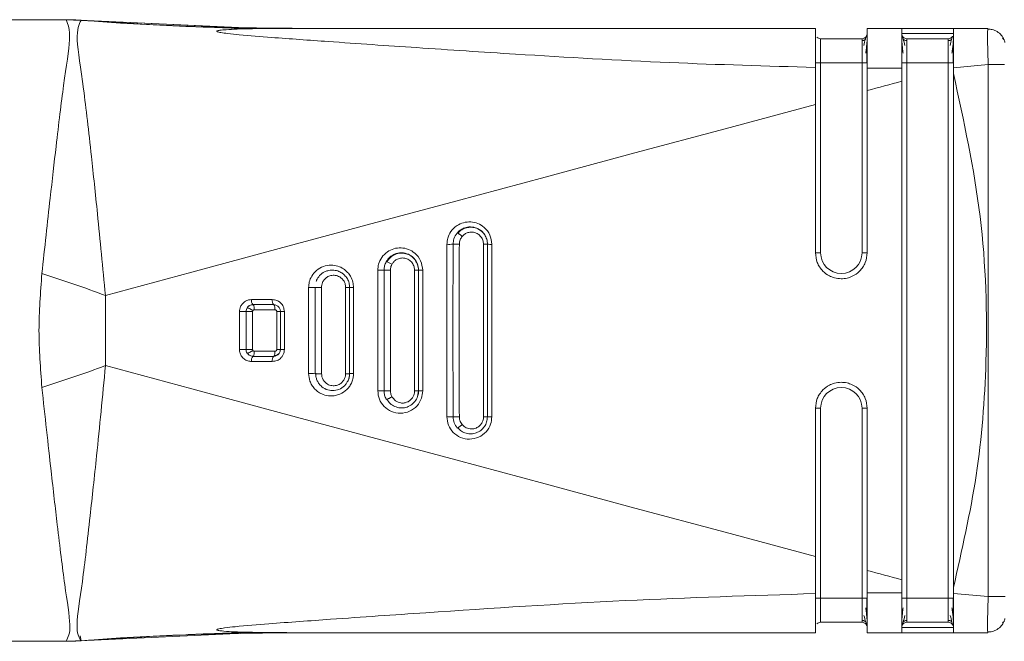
# Model space of a CAD drawing. Header units: millimetres. Extents: x -453 to 1924, y -67 to 428.
# Tile 18 of 88: x -211 to -183, y 391 to 409. Entities that reach past the tile are written whole.
import ezdxf

# ---------------------------------------------------------------- set-up
doc = ezdxf.new("R2010")
doc.units = ezdxf.units.MM

# ---------------------------------------------------------------- blocks, each defined once
blk = doc.blocks.new('Drawing View1')
at = {"color": 7, "linetype": 'Continuous', "lineweight": 18}
for p, q in [((-139.01, 36.458), (-123.636, 36.458)), ((-123.302, 36.449), (-123.64, 36.458)), ((-123.189, 36.441), (-123.64, 36.458)), ((-123.636, 36.458), (-123.634, 36.457)), ((-118.461, 36.222), (-123.23, 36.444)), ((-118.836, 36.24), (-123.23, 36.444)), ((-123.192, 36.442), (-123.192, 36.441)), ((-117.674, 36.212), (-119.273, 36.24)), ((-117.669, 36.212), (-118.168, 36.22)), ((-101.91, 36.208), (-117.105, 36.208)), ((-99.41, 36.208), (-100.41, 36.208)), ((-97.91, 36.208), (-99.41, 36.208)), ((-97.91, 36.058), (-99.41, 36.058)), ((-96.91, 36.208), (-97.91, 36.208)), ((-96.91, 36.208), (-96.915, 36.168)), ((-100.56, 35.908), (-101.76, 35.908)), ((-98.06, 35.908), (-99.26, 35.908)), ((-101.76, 35.208), (-101.76, 29.708)), ((-100.56, 35.208), (-101.76, 35.208)), ((-100.56, 29.708), (-100.56, 35.208)), ((-99.26, 35.208), (-99.26, 19.708)), ((-98.06, 35.208), (-99.26, 35.208)), ((-98.06, 19.708), (-98.06, 35.208)), ((-96.901, 35.163), (-97.91, 35.069)), ((-96.901, 35.163), (-96.901, 19.753)), ((-101.91, 34.004), (-101.91, 35.077)), ((-97.91, 35.069), (-97.91, 34.901)), ((-112.59, 29.953), (-112.59, 24.963)), ((-111.529, 29.958), (-111.529, 24.958)), ((-111.41, 29.958), (-111.529, 29.958)), ((-111.41, 29.958), (-111.41, 24.958)), ((-111.41, 28.416), (-111.41, 29.958)), ((-111.287, 24.962), (-111.287, 29.954)), ((-101.91, 29.708), (-101.76, 29.708)), ((-100.41, 29.708), (-100.56, 29.708)), ((-114.593, 29.203), (-114.593, 25.713)), ((-114.41, 25.708), (-114.41, 29.208)), ((-113.526, 29.208), (-113.526, 25.708)), ((-113.41, 29.208), (-113.526, 29.208)), ((-113.41, 29.208), (-113.41, 25.708)), ((-116.597, 28.704), (-116.597, 26.212)), ((-116.41, 26.208), (-116.41, 28.708)), ((-116.222, 26.209), (-116.222, 28.708)), ((-115.41, 28.708), (-115.523, 28.708)), ((-115.523, 28.708), (-115.523, 26.208)), ((-115.41, 28.708), (-115.41, 26.208)), ((-122.483, 26.444), (-122.483, 28.472)), ((-118.41, 26.908), (-118.41, 28.008)), ((-118.205, 28.206), (-118.231, 28.204)), ((-118.219, 26.908), (-118.219, 28.008)), ((-118.21, 28.208), (-117.61, 28.208)), ((-118.169, 28.058), (-117.57, 28.058)), ((-117.52, 28.008), (-117.52, 26.908)), ((-117.41, 28.008), (-117.41, 26.908)), ((-117.57, 26.858), (-118.169, 26.858)), ((-117.41, 26.908), (-117.417, 26.908)), ((-118.21, 26.708), (-118.205, 26.712)), ((-117.61, 26.708), (-118.21, 26.708)), ((-111.41, 24.958), (-111.41, 26.509)), ((-115.41, 26.208), (-115.523, 26.208)), ((-113.41, 25.708), (-113.526, 25.708)), ((-113.44, 25.548), (-113.414, 25.708)), ((-101.91, 25.208), (-101.76, 25.208)), ((-101.76, 25.208), (-101.76, 19.708)), ((-100.56, 19.708), (-100.56, 25.208)), ((-100.41, 25.208), (-100.56, 25.208)), ((-111.41, 24.958), (-111.529, 24.958)), ((-97.91, 20.016), (-97.91, 19.847)), ((-100.56, 19.708), (-101.76, 19.708)), ((-100.41, 19.708), (-100.56, 19.708)), ((-98.06, 19.708), (-99.26, 19.708)), ((-97.91, 19.708), (-98.06, 19.708)), ((-96.901, 19.753), (-97.91, 19.847)), ((-100.56, 19.008), (-101.76, 19.008)), ((-99.41, 18.935), (-99.41, 18.922)), ((-99.41, 18.858), (-97.91, 18.858)), ((-98.06, 19.008), (-99.26, 19.008)), ((-123.23, 18.472), (-118.462, 18.694)), ((-123.23, 18.472), (-118.461, 18.694)), ((-123.218, 18.619), (-123.192, 18.476)), ((-119.263, 18.676), (-117.669, 18.704)), ((-118.583, 18.688), (-118.168, 18.696)), ((-101.91, 18.708), (-117.105, 18.708)), ((-99.41, 18.708), (-100.41, 18.708)), ((-99.41, 18.708), (-97.91, 18.708)), ((-96.91, 18.708), (-97.91, 18.708)), ((-96.916, 18.728), (-96.91, 18.708)), ((-139.01, 18.458), (-123.636, 18.458)), ((-123.64, 18.458), (-123.189, 18.475))]:
    blk.add_line(p, q, dxfattribs=at)
at = {"color": 7, "linetype": 'Continuous', "lineweight": 18, "flags": 128}
for points in [[(-100.41, 35.208), (-100.413, 35.208), (-100.421, 35.208), (-100.435, 35.208), (-100.454, 35.208), (-100.477, 35.208), (-100.503, 35.208), (-100.531, 35.208), (-100.56, 35.208)], [(-97.91, 35.208), (-97.913, 35.208), (-97.921, 35.208), (-97.935, 35.208), (-97.954, 35.208), (-97.977, 35.208), (-98.003, 35.208), (-98.031, 35.208), (-98.06, 35.208)], [(-100.41, 34.407), (-100.285, 34.44), (-100.16, 34.474), (-100.035, 34.507), (-99.91, 34.541), (-99.785, 34.574), (-99.66, 34.608), (-99.535, 34.641), (-99.41, 34.675)], [(-122.483, 28.472), (-119.977, 29.148), (-117.448, 29.829), (-114.897, 30.515), (-112.327, 31.207), (-109.741, 31.902), (-107.141, 32.6), (-104.529, 33.301), (-101.91, 34.004)], [(-122.483, 26.444), (-119.977, 25.768), (-117.448, 25.087), (-114.897, 24.401), (-112.327, 23.709), (-109.741, 23.014), (-107.141, 22.316), (-104.529, 21.615), (-101.91, 20.912)], [(-100.41, 20.509), (-100.285, 20.476), (-100.16, 20.442), (-100.035, 20.409), (-99.91, 20.375), (-99.785, 20.342), (-99.66, 20.308), (-99.535, 20.275), (-99.41, 20.241)]]:
    blk.add_lwpolyline(points, dxfattribs=at)
at = {"color": 7, "linetype": 'Continuous', "lineweight": 18}
for centre, radius, start, end in [((-123.563, 30.882), 5.57, 86.1769, 90.5995), ((-117.105, 116.338), 80.13, 265.64339, 269.99986), ((-100.56, 36.058), 0.15, 270, 0), ((-98.06, 36.058), 0.15, 270, 320.6906), ((-112.542, 31.659), 1.706, 268.4051, 274.4186), ((-112.537, -57.377), 87.334, 89.7977, 89.91687), ((-111.314, 30.988), 1.035, 264.6998, 271.498), ((-101.16, 29.708), 0.6, 180, 0), ((-114.431, 29.03), 0.428, 54.2171, 78.721), ((-134.295, -2.938), 33.558, 69.391, 72.7177), ((-114.543, 30.971), 1.768, 268.361, 274.2988), ((-114.506, -87.341), 116.549, 89.86212, 89.95306), ((-113.317, 30.264), 1.06, 264.9592, 271.3924), ((-116.544, 30.491), 1.789, 268.2904, 274.2827), ((-115.319, 29.764), 1.06, 265.0922, 271.3252), ((-118.084, 28.321), 0.169, 168.7435, 221.9554), ((-117.48, 28.321), 0.172, 168.8508, 221.0261), ((-118.546, 31.07), 3.065, 268.9755, 272.5392), ((-118.473, -151.392), 179.4, 89.91884, 89.97984), ((-117.322, 29.681), 1.675, 266.9844, 270.7971), ((-118.546, 23.846), 3.065, 87.4603, 91.0247), ((-117.322, 25.235), 1.675, 89.2028, 93.0156), ((-118.084, 26.595), 0.169, 138.0445, 191.2565), ((-117.48, 26.595), 0.172, 138.9733, 191.1497), ((-134.298, 57.853), 33.558, 287.2885, 290.6152), ((-116.544, 24.425), 1.788, 85.7175, 91.7101), ((-114.543, 23.946), 1.768, 85.7013, 91.6393), ((-113.317, 24.653), 1.06, 88.608, 95.0416), ((-101.16, 25.208), 0.6, 0, 180), ((-112.542, 23.257), 1.706, 85.5816, 91.5954), ((-111.314, 23.928), 1.035, 88.5027, 95.3013), ((-100.56, 18.858), 0.15, 359.9966, 90), ((-98.06, 18.858), 0.15, 22.9533, 90), ((-117.105, -61.422), 80.13, 90.00014, 94.35661), ((-123.563, 24.034), 5.57, 269.4004, 273.8231)]:
    blk.add_arc(centre, radius, start, end, dxfattribs=at)
for points, knots in [([(-124.325, 29.105), (-124.245, 29.849), (-124.103, 31.158), (-123.887, 33.029), (-123.691, 34.694), (-123.455, 36.078), (-123.565, 36.324), (-123.621, 36.452)], [0, 0, 0, 0, 0.1900085, 0.3346503, 0.5383376, 0.7615276, 1, 1, 1, 1]), ([(-123.621, 36.452), (-123.626, 36.454), (-123.635, 36.457), (-123.636, 36.458), (-123.636, 36.458)], [0, 0, 0, 0, 0.561067, 1, 1, 1, 1]), ([(-123.636, 36.458), (-123.553, 36.457), (-123.405, 36.456), (-123.257, 36.446), (-123.192, 36.442)], [0, 0, 0, 0, 0.559994, 1, 1, 1, 1]), ([(-122.483, 28.472), (-122.56, 29.275), (-122.697, 30.694), (-122.919, 32.762), (-123.123, 34.593), (-123.373, 36.093), (-123.254, 36.321), (-123.192, 36.44)], [0, 0, 0, 0, 0.190167, 0.336225, 0.540876, 0.762002, 1, 1, 1, 1]), ([(-123.192, 36.44), (-123.192, 36.44), (-123.192, 36.441), (-123.192, 36.441), (-123.192, 36.442)], [0, 0, 0, 0, 0.556333, 1, 1, 1, 1]), ([(-123.192, 36.442), (-122.017, 36.367), (-119.921, 36.233), (-117.82, 36.216), (-116.896, 36.208)], [0, 0, 0, 0, 0.560021, 1, 1, 1, 1]), ([(-118.221, 36.193), (-118.555, 36.205), (-119.202, 36.228), (-119.798, 36.252), (-120.086, 36.264)], [0, 0, 0, 0, 0.515573, 1, 1, 1, 1]), ([(-117.105, 36.208), (-117.631, 36.207), (-118.268, 36.205), (-118.948, 36.173), (-119.129, 36.158), (-119.206, 36.146), (-119.233, 36.139), (-119.249, 36.133), (-119.258, 36.126), (-119.254, 36.117), (-119.233, 36.108), (-119.195, 36.097), (-119.101, 36.079), (-118.903, 36.053), (-118.417, 36.004), (-117.447, 35.927), (-115.732, 35.804), (-113.372, 35.641), (-110.072, 35.425), (-106.219, 35.199), (-103.317, 35.117), (-101.91, 35.077)], [0, 0, 0, 0, 0.079633, 0.096416, 0.106506, 0.108989, 0.110947, 0.112535, 0.113904, 0.115836, 0.117972, 0.120667, 0.124353, 0.135955, 0.15357, 0.20236, 0.286651, 0.417176, 0.562519, 0.787792, 1, 1, 1, 1]), ([(-101.91, 35.88), (-101.91, 35.973), (-101.91, 36.162), (-101.91, 36.193), (-101.91, 36.208)], [0, 0, 0, 0, 0.489594, 1, 1, 1, 1]), ([(-101.869, 35.956), (-101.868, 35.955), (-101.856, 35.937), (-101.818, 35.916), (-101.779, 35.911), (-101.76, 35.908)], [0, 0, 0, 0, 0.038266, 0.519133, 1, 1, 1, 1]), ([(-100.434, 35.977), (-100.438, 35.968), (-100.447, 35.949), (-100.47, 35.872), (-100.491, 35.774), (-100.504, 35.708)], [0, 0, 0, 0, 0.258386, 0.511098, 1, 1, 1, 1]), ([(-100.453, 35.491), (-100.446, 35.539), (-100.432, 35.637), (-100.419, 35.773), (-100.411, 35.898), (-100.41, 35.961), (-100.41, 35.993)], [0, 0, 0, 0, 0.238341, 0.484239, 0.738095, 1, 1, 1, 1]), ([(-100.41, 35.057), (-100.41, 35.213), (-100.41, 35.525), (-100.41, 35.9), (-100.41, 36.158), (-100.41, 36.191), (-100.41, 36.208)], [0, 0, 0, 0, 0.249034, 0.499186, 0.749184, 1, 1, 1, 1]), ([(-100.41, 35.88), (-100.41, 35.891), (-100.41, 35.93), (-100.41, 35.952), (-100.41, 35.967)], [0, 0, 0, 0, 0.2721124, 1, 1, 1, 1]), ([(-99.41, 35.054), (-99.41, 35.213), (-99.41, 35.522), (-99.41, 35.895), (-99.41, 36.156), (-99.41, 36.191), (-99.41, 36.208)], [0, 0, 0, 0, 0.256857, 0.499427, 0.744777, 1, 1, 1, 1]), ([(-99.41, 36.058), (-99.41, 36.043), (-99.41, 36.013), (-99.41, 35.828), (-99.41, 35.634), (-99.41, 35.437), (-99.41, 35.288), (-99.41, 35.208)], [0, 0, 0, 0, 0.276095, 0.522512, 0.663133, 0.820821, 1, 1, 1, 1]), ([(-99.41, 35.994), (-99.41, 35.963), (-99.409, 35.9), (-99.401, 35.774), (-99.388, 35.638), (-99.374, 35.54), (-99.367, 35.492)], [0, 0, 0, 0, 0.261923, 0.515785, 0.761658, 1, 1, 1, 1]), ([(-99.316, 35.711), (-99.334, 35.779), (-99.362, 35.882), (-99.387, 35.969), (-99.395, 35.992), (-99.4, 36.003)], [0, 0, 0, 0, 0.485076, 0.738499, 1, 1, 1, 1]), ([(-97.934, 35.977), (-97.938, 35.968), (-97.947, 35.949), (-97.97, 35.872), (-97.991, 35.774), (-98.004, 35.708)], [0, 0, 0, 0, 0.2583861, 0.5110976, 1, 1, 1, 1]), ([(-97.953, 35.491), (-97.946, 35.539), (-97.932, 35.637), (-97.919, 35.773), (-97.911, 35.898), (-97.91, 35.961), (-97.91, 35.993)], [0, 0, 0, 0, 0.2383415, 0.4842395, 0.7380948, 1, 1, 1, 1]), ([(-97.91, 35.069), (-97.91, 35.219), (-97.91, 35.519), (-97.91, 35.892), (-97.91, 36.162), (-97.91, 36.193), (-97.91, 36.208)], [0, 0, 0, 0, 0.2502548, 0.5000928, 0.7497763, 1, 1, 1, 1]), ([(-96.445, 35.879), (-96.469, 35.925), (-96.517, 36.018), (-96.64, 36.119), (-96.781, 36.181), (-96.88, 36.186), (-96.928, 36.188)], [0, 0, 0, 0, 0.25578, 0.515825, 0.767388, 1, 1, 1, 1]), ([(-96.915, 36.168), (-96.917, 36.158), (-96.923, 36.129), (-96.924, 35.917), (-96.918, 35.638), (-96.91, 35.376), (-96.904, 35.234), (-96.901, 35.163)], [0, 0, 0, 0, 0.1494708, 0.4291112, 0.7042795, 0.8497025, 1, 1, 1, 1]), ([(-96.445, 35.879), (-96.469, 35.925), (-96.517, 36.018), (-96.64, 36.119), (-96.774, 36.179), (-96.865, 36.184), (-96.905, 36.186)], [0, 0, 0, 0, 0.2657914, 0.5360143, 0.7974236, 1, 1, 1, 1]), ([(-101.91, 35.077), (-101.91, 35.235), (-101.91, 35.545), (-101.91, 35.769), (-101.91, 35.88)], [0, 0, 0, 0, 0.5095325, 1, 1, 1, 1]), ([(-101.91, 35.808), (-101.91, 35.792), (-101.91, 35.733), (-101.91, 35.611), (-101.91, 35.423), (-101.91, 35.283), (-101.91, 35.208)], [0, 0, 0, 0, 0.1011808, 0.3670655, 0.6645026, 1, 1, 1, 1]), ([(-101.76, 35.908), (-101.76, 35.898), (-101.76, 35.877), (-101.76, 35.715), (-101.76, 35.484), (-101.76, 35.3), (-101.76, 35.208)], [0, 0, 0, 0, 0.250154, 0.499436, 0.749043, 1, 1, 1, 1]), ([(-100.56, 35.208), (-100.56, 35.3), (-100.56, 35.484), (-100.56, 35.715), (-100.56, 35.877), (-100.56, 35.898), (-100.56, 35.908)], [0, 0, 0, 0, 0.250957, 0.500564, 0.749846, 1, 1, 1, 1]), ([(-100.453, 35.895), (-100.461, 35.889), (-100.476, 35.876), (-100.504, 35.863), (-100.532, 35.856), (-100.551, 35.855), (-100.56, 35.854)], [0, 0, 0, 0, 0.262688, 0.519982, 0.767001, 1, 1, 1, 1]), ([(-100.42, 35.201), (-100.42, 35.253), (-100.42, 35.358), (-100.42, 35.509), (-100.42, 35.65), (-100.42, 35.728), (-100.421, 35.768)], [0, 0, 0, 0, 0.250243, 0.500316, 0.750205, 1, 1, 1, 1]), ([(-99.26, 35.855), (-99.269, 35.855), (-99.288, 35.856), (-99.316, 35.864), (-99.344, 35.876), (-99.359, 35.889), (-99.367, 35.895)], [0, 0, 0, 0, 0.233002, 0.48002, 0.737312, 1, 1, 1, 1]), ([(-99.26, 35.908), (-99.26, 35.898), (-99.26, 35.877), (-99.26, 35.715), (-99.26, 35.484), (-99.26, 35.3), (-99.26, 35.208)], [0, 0, 0, 0, 0.250154, 0.499436, 0.749043, 1, 1, 1, 1]), ([(-98.06, 35.208), (-98.06, 35.3), (-98.06, 35.484), (-98.06, 35.715), (-98.06, 35.877), (-98.06, 35.898), (-98.06, 35.908)], [0, 0, 0, 0, 0.250957, 0.500564, 0.749846, 1, 1, 1, 1]), ([(-97.953, 35.895), (-97.961, 35.889), (-97.976, 35.876), (-98.004, 35.863), (-98.032, 35.856), (-98.051, 35.855), (-98.06, 35.854)], [0, 0, 0, 0, 0.262688, 0.519982, 0.767001, 1, 1, 1, 1]), ([(-97.92, 35.201), (-97.92, 35.253), (-97.92, 35.358), (-97.92, 35.509), (-97.92, 35.65), (-97.92, 35.728), (-97.921, 35.768)], [0, 0, 0, 0, 0.250243, 0.500316, 0.750205, 1, 1, 1, 1]), ([(-96.418, 35.799), (-96.426, 35.829), (-96.442, 35.893), (-96.475, 35.912), (-96.492, 35.922)], [0, 0, 0, 0, 0.475268, 1, 1, 1, 1]), ([(-96.427, 35.163), (-96.432, 35.163), (-96.445, 35.163), (-96.546, 35.163), (-96.707, 35.163), (-96.836, 35.163), (-96.901, 35.163)], [0, 0, 0, 0, 0.151362, 0.434241, 0.717121, 1, 1, 1, 1]), ([(-100.41, 35.057), (-100.41, 34.934), (-100.41, 34.718), (-100.41, 34.5), (-100.41, 34.407)], [0, 0, 0, 0, 0.570582, 1, 1, 1, 1]), ([(-100.41, 35.057), (-100.222, 35.056), (-99.889, 35.053), (-99.556, 35.053), (-99.41, 35.054)], [0, 0, 0, 0, 0.563222, 1, 1, 1, 1]), ([(-99.41, 34.675), (-99.41, 34.745), (-99.41, 34.871), (-99.41, 34.997), (-99.41, 35.054)], [0, 0, 0, 0, 0.5536399, 1, 1, 1, 1]), ([(-97.91, 34.901), (-97.61, 33.526), (-97.012, 30.779), (-96.891, 26.854), (-97.175, 23.248), (-97.665, 21.094), (-97.91, 20.016)], [0, 0, 0, 0, 0.2802402, 0.559855, 0.7796013, 1, 1, 1, 1]), ([(-97.91, 34.901), (-97.91, 32.122), (-97.91, 27.16), (-97.91, 22.199), (-97.91, 20.016)], [0, 0, 0, 0, 0.559993, 1, 1, 1, 1]), ([(-99.41, 20.241), (-99.41, 22.936), (-99.41, 27.747), (-99.41, 32.558), (-99.41, 34.675)], [0, 0, 0, 0, 0.560031, 1, 1, 1, 1]), ([(-100.41, 34.407), (-100.41, 33.53), (-100.41, 31.963), (-100.41, 30.397), (-100.41, 29.708)], [0, 0, 0, 0, 0.560002, 1, 1, 1, 1]), ([(-101.91, 29.708), (-101.91, 30.51), (-101.91, 31.942), (-101.91, 33.374), (-101.91, 34.004)], [0, 0, 0, 0, 0.559985, 1, 1, 1, 1]), ([(-111.287, 29.954), (-111.299, 30.046), (-111.323, 30.232), (-111.487, 30.443), (-111.689, 30.566), (-111.899, 30.613), (-112.11, 30.591), (-112.314, 30.499), (-112.475, 30.343), (-112.573, 30.148), (-112.584, 30.015), (-112.59, 29.953)], [0, 0, 0, 0, 0.134387, 0.270116, 0.373824, 0.479039, 0.584256, 0.685463, 0.805996, 0.909843, 1, 1, 1, 1]), ([(-112.411, 29.958), (-112.406, 30.012), (-112.396, 30.13), (-112.329, 30.227), (-112.293, 30.28)], [0, 0, 0, 0, 0.457769, 1, 1, 1, 1]), ([(-112.293, 30.28), (-112.266, 30.308), (-112.21, 30.365), (-112.095, 30.429), (-111.941, 30.468), (-111.767, 30.448), (-111.616, 30.372), (-111.503, 30.261), (-111.425, 30.12), (-111.415, 30.011), (-111.41, 29.958)], [0, 0, 0, 0, 0.095895, 0.194773, 0.322721, 0.484171, 0.61556, 0.73382, 0.86996, 1, 1, 1, 1]), ([(-112.293, 30.28), (-112.291, 30.28), (-112.288, 30.282), (-112.276, 30.278), (-112.26, 30.269), (-112.242, 30.258), (-112.222, 30.244), (-112.199, 30.227), (-112.172, 30.206), (-112.155, 30.191), (-112.146, 30.183)], [0, 0, 0, 0, 0.136994, 0.267534, 0.389021, 0.499979, 0.610951, 0.732451, 0.863, 1, 1, 1, 1]), ([(-111.415, 29.951), (-111.418, 30.001), (-111.426, 30.102), (-111.494, 30.24), (-111.597, 30.351), (-111.729, 30.425), (-111.876, 30.455), (-112.025, 30.44), (-112.166, 30.383), (-112.238, 30.312), (-112.275, 30.277)], [0, 0, 0, 0, 0.124866, 0.249809, 0.374627, 0.499292, 0.623933, 0.748773, 0.874061, 1, 1, 1, 1]), ([(-112.145, 30.184), (-112.127, 30.203), (-112.086, 30.245), (-112.003, 30.29), (-111.901, 30.313), (-111.789, 30.303), (-111.683, 30.256), (-111.598, 30.177), (-111.54, 30.074), (-111.532, 29.996), (-111.529, 29.958)], [0, 0, 0, 0, 0.093826, 0.204031, 0.329319, 0.463373, 0.598394, 0.732574, 0.866939, 1, 1, 1, 1]), ([(-112.229, 29.957), (-112.225, 30.001), (-112.216, 30.084), (-112.168, 30.151), (-112.145, 30.184)], [0, 0, 0, 0, 0.522143, 1, 1, 1, 1]), ([(-113.291, 29.204), (-113.303, 29.298), (-113.327, 29.486), (-113.495, 29.697), (-113.701, 29.819), (-113.915, 29.864), (-114.127, 29.837), (-114.327, 29.742), (-114.482, 29.587), (-114.577, 29.394), (-114.588, 29.264), (-114.593, 29.203)], [0, 0, 0, 0, 0.135185, 0.272261, 0.377488, 0.484751, 0.591543, 0.692042, 0.810013, 0.911732, 1, 1, 1, 1]), ([(-114.348, 29.45), (-114.326, 29.483), (-114.283, 29.55), (-114.183, 29.634), (-114.072, 29.686), (-113.957, 29.709), (-113.821, 29.709), (-113.669, 29.659), (-113.527, 29.544), (-113.429, 29.392), (-113.416, 29.268), (-113.41, 29.208)], [0, 0, 0, 0, 0.0887287, 0.1828636, 0.2931615, 0.3657798, 0.4509416, 0.602861, 0.7215481, 0.8644088, 1, 1, 1, 1]), ([(-113.486, 29.453), (-113.494, 29.471), (-113.526, 29.538), (-113.628, 29.623), (-113.773, 29.691), (-113.935, 29.707), (-114.092, 29.669), (-114.234, 29.584), (-114.298, 29.494), (-114.329, 29.449)], [0, 0, 0, 0, 0.056988, 0.213687, 0.370114, 0.526557, 0.683434, 0.841164, 1, 1, 1, 1]), ([(-112.411, 24.958), (-112.412, 25.894), (-112.415, 27.561), (-112.412, 29.227), (-112.411, 29.958)], [0, 0, 0, 0, 0.561705, 1, 1, 1, 1]), ([(-112.229, 24.959), (-112.232, 25.895), (-112.238, 27.561), (-112.232, 29.227), (-112.229, 29.957)], [0, 0, 0, 0, 0.561693, 1, 1, 1, 1]), ([(-101.91, 29.708), (-101.9, 29.613), (-101.884, 29.469), (-101.791, 29.295), (-101.68, 29.156), (-101.531, 29.046), (-101.349, 28.975), (-101.173, 28.951), (-100.998, 28.969), (-100.811, 29.033), (-100.651, 29.144), (-100.532, 29.289), (-100.437, 29.464), (-100.421, 29.611), (-100.41, 29.708)], [0, 0, 0, 0, 0.1201084, 0.1833772, 0.2486222, 0.3470379, 0.4156022, 0.4969406, 0.5713599, 0.6382175, 0.7488006, 0.8134106, 0.8769066, 1, 1, 1, 1]), ([(-114.41, 29.208), (-114.407, 29.25), (-114.402, 29.335), (-114.366, 29.412), (-114.348, 29.45)], [0, 0, 0, 0, 0.50105, 1, 1, 1, 1]), ([(-114.181, 29.377), (-114.167, 29.399), (-114.136, 29.448), (-114.063, 29.509), (-113.963, 29.554), (-113.841, 29.564), (-113.717, 29.529), (-113.613, 29.45), (-113.54, 29.338), (-113.53, 29.251), (-113.526, 29.208)], [0, 0, 0, 0, 0.084422, 0.185892, 0.306091, 0.441556, 0.582282, 0.721931, 0.861634, 1, 1, 1, 1]), ([(-113.414, 29.2), (-113.417, 29.256), (-113.421, 29.347), (-113.468, 29.424), (-113.486, 29.453)], [0, 0, 0, 0, 0.610837, 1, 1, 1, 1]), ([(-124.325, 25.811), (-124.368, 26.36), (-124.452, 27.458), (-124.368, 28.556), (-124.325, 29.105)], [0, 0, 0, 0, 0.4999724, 1, 1, 1, 1]), ([(-115.295, 28.704), (-115.298, 28.757), (-115.307, 28.87), (-115.37, 29.021), (-115.466, 29.151), (-115.589, 29.255), (-115.752, 29.333), (-115.954, 29.364), (-116.175, 29.325), (-116.371, 29.211), (-116.508, 29.049), (-116.584, 28.875), (-116.593, 28.758), (-116.597, 28.704)], [0, 0, 0, 0, 0.075669, 0.164787, 0.233499, 0.310956, 0.398367, 0.4985, 0.611916, 0.727202, 0.830679, 0.920924, 1, 1, 1, 1]), ([(-116.379, 28.881), (-116.375, 28.891), (-116.351, 28.952), (-116.28, 29.058), (-116.16, 29.149), (-116.029, 29.199), (-115.897, 29.215), (-115.757, 29.191), (-115.64, 29.134), (-115.545, 29.057), (-115.47, 28.958), (-115.419, 28.836), (-115.413, 28.75), (-115.41, 28.708)], [0, 0, 0, 0, 0.0236084, 0.1396056, 0.2697524, 0.340778, 0.4429848, 0.5541538, 0.6464589, 0.720712, 0.8173315, 0.9103731, 1, 1, 1, 1]), ([(-114.225, 25.709), (-114.227, 26.357), (-114.229, 27.523), (-114.227, 28.69), (-114.225, 29.207)], [0, 0, 0, 0, 0.555969, 1, 1, 1, 1]), ([(-114.225, 29.207), (-114.223, 29.242), (-114.218, 29.301), (-114.192, 29.354), (-114.181, 29.377)], [0, 0, 0, 0, 0.573714, 1, 1, 1, 1]), ([(-113.41, 25.708), (-113.41, 26.391), (-113.41, 27.558), (-113.41, 28.725), (-113.41, 29.208)], [0, 0, 0, 0, 0.585648, 1, 1, 1, 1]), ([(-113.291, 25.712), (-113.291, 26.394), (-113.292, 27.558), (-113.291, 28.722), (-113.291, 29.204)], [0, 0, 0, 0, 0.585647, 1, 1, 1, 1]), ([(-116.222, 28.708), (-116.221, 28.73), (-116.218, 28.779), (-116.192, 28.86), (-116.14, 28.941), (-116.058, 29.011), (-115.95, 29.057), (-115.821, 29.063), (-115.678, 29.014), (-115.578, 28.913), (-115.53, 28.8), (-115.525, 28.738), (-115.523, 28.708)], [0, 0, 0, 0, 0.058992, 0.132132, 0.227579, 0.317583, 0.425083, 0.546249, 0.671117, 0.835444, 0.918174, 1, 1, 1, 1]), ([(-116.41, 28.708), (-116.409, 28.708), (-116.406, 28.708), (-116.392, 28.708), (-116.373, 28.708), (-116.35, 28.708), (-116.324, 28.708), (-116.293, 28.708), (-116.258, 28.708), (-116.234, 28.708), (-116.222, 28.708)], [0, 0, 0, 0, 0.137223, 0.267433, 0.387963, 0.497455, 0.608552, 0.730615, 0.862046, 1, 1, 1, 1]), ([(-115.41, 26.208), (-115.41, 26.69), (-115.41, 27.524), (-115.41, 28.357), (-115.41, 28.708)], [0, 0, 0, 0, 0.578624, 1, 1, 1, 1]), ([(-115.295, 26.212), (-115.295, 26.692), (-115.295, 27.523), (-115.295, 28.354), (-115.295, 28.704)], [0, 0, 0, 0, 0.578625, 1, 1, 1, 1]), ([(-118.25, 28.354), (-118.279, 28.352), (-118.342, 28.347), (-118.436, 28.307), (-118.516, 28.241), (-118.569, 28.158), (-118.596, 28.08), (-118.599, 28.029), (-118.601, 28.005)], [0, 0, 0, 0, 0.162686, 0.346492, 0.557609, 0.726171, 0.874109, 1, 1, 1, 1]), ([(-117.649, 28.354), (-117.762, 28.354), (-117.962, 28.354), (-118.162, 28.354), (-118.25, 28.354)], [0, 0, 0, 0, 0.5619577, 1, 1, 1, 1]), ([(-117.299, 28.006), (-117.305, 28.056), (-117.318, 28.156), (-117.406, 28.267), (-117.52, 28.34), (-117.603, 28.349), (-117.649, 28.354)], [0, 0, 0, 0, 0.27039, 0.535775, 0.744539, 1, 1, 1, 1]), ([(-118.601, 28.005), (-118.601, 27.801), (-118.601, 27.436), (-118.601, 27.071), (-118.601, 26.911)], [0, 0, 0, 0, 0.560123, 1, 1, 1, 1]), ([(-118.41, 28.008), (-118.409, 28.028), (-118.405, 28.066), (-118.387, 28.1), (-118.379, 28.115)], [0, 0, 0, 0, 0.542875, 1, 1, 1, 1]), ([(-118.379, 28.115), (-118.378, 28.116), (-118.375, 28.118), (-118.363, 28.116), (-118.346, 28.11), (-118.322, 28.1), (-118.295, 28.086), (-118.265, 28.069), (-118.237, 28.052), (-118.219, 28.04), (-118.211, 28.035)], [0, 0, 0, 0, 0.113772, 0.23665, 0.366446, 0.500001, 0.633555, 0.763351, 0.886228, 1, 1, 1, 1]), ([(-118.206, 28.205), (-118.219, 28.205), (-118.246, 28.204), (-118.285, 28.192), (-118.316, 28.178), (-118.331, 28.165), (-118.335, 28.161)], [0, 0, 0, 0, 0.275568, 0.577942, 0.880948, 1, 1, 1, 1]), ([(-118.219, 28.008), (-118.219, 28.013), (-118.218, 28.022), (-118.213, 28.031), (-118.211, 28.035)], [0, 0, 0, 0, 0.514525, 1, 1, 1, 1]), ([(-118.211, 28.035), (-118.209, 28.038), (-118.204, 28.044), (-118.194, 28.052), (-118.182, 28.057), (-118.173, 28.058), (-118.169, 28.058)], [0, 0, 0, 0, 0.229475, 0.460672, 0.730808, 1, 1, 1, 1]), ([(-117.413, 28.007), (-117.414, 28.021), (-117.415, 28.048), (-117.428, 28.088), (-117.449, 28.123), (-117.476, 28.153), (-117.508, 28.177), (-117.545, 28.193), (-117.576, 28.201), (-117.594, 28.201), (-117.6, 28.201)], [0, 0, 0, 0, 0.136117, 0.27231, 0.408174, 0.543208, 0.67737, 0.810754, 0.943671, 1, 1, 1, 1]), ([(-117.57, 28.058), (-117.564, 28.058), (-117.553, 28.057), (-117.539, 28.048), (-117.53, 28.039), (-117.524, 28.03), (-117.521, 28.019), (-117.52, 28.012), (-117.52, 28.008)], [0, 0, 0, 0, 0.2216346, 0.4400982, 0.584189, 0.7205944, 0.8567161, 1, 1, 1, 1]), ([(-117.299, 26.91), (-117.299, 27.111), (-117.299, 27.477), (-117.299, 27.842), (-117.299, 28.006)], [0, 0, 0, 0, 0.551131, 1, 1, 1, 1]), ([(-118.601, 26.911), (-118.599, 26.881), (-118.594, 26.817), (-118.55, 26.719), (-118.471, 26.631), (-118.364, 26.573), (-118.286, 26.565), (-118.25, 26.562)], [0, 0, 0, 0, 0.15664, 0.347141, 0.566253, 0.797598, 1, 1, 1, 1]), ([(-118.379, 26.801), (-118.388, 26.818), (-118.406, 26.851), (-118.409, 26.889), (-118.41, 26.908)], [0, 0, 0, 0, 0.495741, 1, 1, 1, 1]), ([(-118.41, 26.908), (-118.409, 26.908), (-118.407, 26.908), (-118.394, 26.908), (-118.375, 26.908), (-118.348, 26.908), (-118.317, 26.908), (-118.283, 26.908), (-118.25, 26.908), (-118.229, 26.908), (-118.219, 26.908)], [0, 0, 0, 0, 0.113929, 0.236843, 0.366573, 0.5, 0.633427, 0.763157, 0.886071, 1, 1, 1, 1]), ([(-118.379, 26.801), (-118.378, 26.8), (-118.375, 26.798), (-118.363, 26.8), (-118.346, 26.806), (-118.322, 26.816), (-118.295, 26.83), (-118.265, 26.847), (-118.237, 26.864), (-118.219, 26.876), (-118.211, 26.881)], [0, 0, 0, 0, 0.113774, 0.236652, 0.366448, 0.500002, 0.633556, 0.763352, 0.886228, 1, 1, 1, 1]), ([(-118.211, 26.881), (-118.214, 26.886), (-118.218, 26.894), (-118.219, 26.904), (-118.219, 26.908)], [0, 0, 0, 0, 0.556659, 1, 1, 1, 1]), ([(-118.169, 26.858), (-118.173, 26.858), (-118.18, 26.859), (-118.192, 26.863), (-118.203, 26.87), (-118.208, 26.878), (-118.211, 26.881)], [0, 0, 0, 0, 0.2307988, 0.45919, 0.7320226, 1, 1, 1, 1]), ([(-118.205, 26.712), (-118.201, 26.713), (-118.192, 26.718), (-118.18, 26.75), (-118.171, 26.799), (-118.169, 26.838), (-118.169, 26.858)], [0, 0, 0, 0, 0.182912, 0.455275, 0.727637, 1, 1, 1, 1]), ([(-117.649, 26.562), (-117.602, 26.567), (-117.51, 26.578), (-117.41, 26.648), (-117.347, 26.727), (-117.307, 26.81), (-117.302, 26.875), (-117.299, 26.91)], [0, 0, 0, 0, 0.261453, 0.508983, 0.649421, 0.811251, 1, 1, 1, 1]), ([(-117.6, 26.715), (-117.594, 26.715), (-117.576, 26.715), (-117.545, 26.723), (-117.508, 26.739), (-117.476, 26.763), (-117.449, 26.793), (-117.428, 26.829), (-117.415, 26.868), (-117.414, 26.895), (-117.413, 26.909)], [0, 0, 0, 0, 0.056351, 0.189271, 0.322658, 0.456811, 0.59185, 0.727707, 0.863912, 1, 1, 1, 1]), ([(-117.595, 26.729), (-117.584, 26.73), (-117.56, 26.73), (-117.525, 26.741), (-117.494, 26.758), (-117.466, 26.782), (-117.443, 26.811), (-117.426, 26.845), (-117.417, 26.878), (-117.417, 26.899), (-117.417, 26.908)], [0, 0, 0, 0, 0.127996, 0.256077, 0.384726, 0.514235, 0.6447, 0.77607, 0.907997, 1, 1, 1, 1]), ([(-117.52, 26.908), (-117.52, 26.902), (-117.521, 26.891), (-117.53, 26.877), (-117.539, 26.868), (-117.548, 26.862), (-117.559, 26.859), (-117.566, 26.858), (-117.57, 26.858)], [0, 0, 0, 0, 0.217305, 0.430777, 0.575827, 0.714334, 0.853388, 1, 1, 1, 1]), ([(-117.417, 26.908), (-117.417, 26.908), (-117.42, 26.908), (-117.44, 26.908), (-117.474, 26.908), (-117.504, 26.908), (-117.52, 26.908)], [0, 0, 0, 0, 0.026954, 0.351303, 0.675651, 1, 1, 1, 1]), ([(-118.371, 26.804), (-118.361, 26.79), (-118.34, 26.76), (-118.296, 26.73), (-118.25, 26.712), (-118.219, 26.711), (-118.205, 26.71)], [0, 0, 0, 0, 0.267922, 0.531824, 0.792487, 1, 1, 1, 1]), ([(-118.25, 26.562), (-118.138, 26.562), (-117.938, 26.562), (-117.738, 26.562), (-117.649, 26.562)], [0, 0, 0, 0, 0.558055, 1, 1, 1, 1]), ([(-123.192, 18.476), (-123.254, 18.575), (-123.376, 18.768), (-123.153, 20.092), (-122.953, 21.849), (-122.718, 24.006), (-122.569, 25.554), (-122.483, 26.444)], [0, 0, 0, 0, 0.215583, 0.4246848, 0.6335297, 0.7894029, 1, 1, 1, 1]), ([(-116.597, 26.212), (-116.589, 26.137), (-116.578, 26.019), (-116.505, 25.874), (-116.451, 25.8), (-116.386, 25.733), (-116.308, 25.668), (-116.16, 25.592), (-115.99, 25.557), (-115.824, 25.57), (-115.656, 25.621), (-115.51, 25.717), (-115.402, 25.847), (-115.341, 25.962), (-115.302, 26.085), (-115.297, 26.17), (-115.295, 26.212)], [0, 0, 0, 0, 0.108868, 0.170073, 0.235648, 0.243541, 0.308214, 0.38546, 0.48989, 0.563467, 0.631506, 0.750347, 0.814407, 0.877392, 0.939244, 1, 1, 1, 1]), ([(-116.41, 26.208), (-116.409, 26.208), (-116.407, 26.208), (-116.4, 26.208), (-116.393, 26.208), (-116.392, 26.208)], [0, 0, 0, 0, 0.445046, 0.925147, 1, 1, 1, 1]), ([(-116.392, 26.219), (-116.391, 26.185), (-116.387, 26.119), (-116.358, 26.022), (-116.311, 25.935), (-116.228, 25.834), (-116.092, 25.742), (-115.902, 25.705), (-115.712, 25.741), (-115.578, 25.832), (-115.504, 25.916), (-115.482, 25.959), (-115.475, 25.973)], [0, 0, 0, 0, 0.075886, 0.151571, 0.226946, 0.301943, 0.45009, 0.597139, 0.743746, 0.890512, 0.964424, 1, 1, 1, 1]), ([(-116.392, 26.208), (-116.387, 26.208), (-116.376, 26.208), (-116.35, 26.208), (-116.319, 26.208), (-116.286, 26.208), (-116.253, 26.208), (-116.232, 26.208), (-116.222, 26.208)], [0, 0, 0, 0, 0.148617, 0.327954, 0.507287, 0.681651, 0.84686, 1, 1, 1, 1]), ([(-115.523, 26.208), (-115.524, 26.186), (-115.527, 26.137), (-115.553, 26.056), (-115.605, 25.975), (-115.687, 25.905), (-115.794, 25.859), (-115.924, 25.853), (-116.067, 25.902), (-116.167, 26.003), (-116.215, 26.117), (-116.22, 26.178), (-116.222, 26.209)], [0, 0, 0, 0, 0.05889, 0.131984, 0.227373, 0.317308, 0.424713, 0.545782, 0.670567, 0.834795, 0.917467, 1, 1, 1, 1]), ([(-115.41, 26.208), (-115.412, 26.174), (-115.417, 26.104), (-115.44, 26.021), (-115.468, 25.981), (-115.476, 25.97)], [0, 0, 0, 0, 0.414742, 0.836034, 1, 1, 1, 1]), ([(-115.475, 25.973), (-115.466, 25.988), (-115.442, 26.03), (-115.419, 26.11), (-115.415, 26.176), (-115.413, 26.208)], [0, 0, 0, 0, 0.20608, 0.603144, 1, 1, 1, 1]), ([(-115.295, 26.212), (-115.31, 26.211), (-115.34, 26.211), (-115.377, 26.21), (-115.404, 26.209), (-115.408, 26.208), (-115.41, 26.208)], [0, 0, 0, 0, 0.243609, 0.467621, 0.72131, 1, 1, 1, 1]), ([(-123.621, 18.464), (-123.564, 18.571), (-123.452, 18.783), (-123.662, 20.009), (-123.854, 21.608), (-124.081, 23.558), (-124.236, 24.985), (-124.325, 25.811)], [0, 0, 0, 0, 0.215496, 0.427053, 0.635274, 0.788728, 1, 1, 1, 1]), ([(-114.593, 25.713), (-114.584, 25.629), (-114.564, 25.461), (-114.416, 25.245), (-114.199, 25.097), (-113.933, 25.045), (-113.664, 25.105), (-113.448, 25.264), (-113.314, 25.481), (-113.299, 25.638), (-113.291, 25.712)], [0, 0, 0, 0, 0.121562, 0.244482, 0.372443, 0.505911, 0.640023, 0.770914, 0.893144, 1, 1, 1, 1]), ([(-114.41, 25.708), (-114.409, 25.708), (-114.407, 25.708), (-114.395, 25.708), (-114.376, 25.708), (-114.35, 25.708), (-114.32, 25.708), (-114.288, 25.708), (-114.256, 25.709), (-114.235, 25.709), (-114.225, 25.709)], [0, 0, 0, 0, 0.11449, 0.237535, 0.367026, 0.499999, 0.632972, 0.762464, 0.885509, 1, 1, 1, 1]), ([(-114.348, 25.466), (-114.366, 25.505), (-114.402, 25.581), (-114.407, 25.666), (-114.41, 25.708)], [0, 0, 0, 0, 0.499024, 1, 1, 1, 1]), ([(-114.181, 25.539), (-114.196, 25.57), (-114.221, 25.624), (-114.224, 25.684), (-114.225, 25.709)], [0, 0, 0, 0, 0.584591, 1, 1, 1, 1]), ([(-113.526, 25.708), (-113.527, 25.689), (-113.529, 25.647), (-113.548, 25.579), (-113.588, 25.501), (-113.652, 25.433), (-113.735, 25.383), (-113.828, 25.356), (-113.947, 25.357), (-114.085, 25.409), (-114.149, 25.495), (-114.181, 25.539)], [0, 0, 0, 0, 0.060974, 0.134031, 0.226048, 0.34221, 0.435268, 0.540822, 0.65477, 0.828002, 1, 1, 1, 1]), ([(-113.41, 25.708), (-113.411, 25.672), (-113.414, 25.616), (-113.433, 25.564), (-113.44, 25.546)], [0, 0, 0, 0, 0.6456853, 1, 1, 1, 1]), ([(-100.41, 25.208), (-100.421, 25.305), (-100.437, 25.452), (-100.532, 25.627), (-100.651, 25.772), (-100.811, 25.883), (-100.998, 25.947), (-101.173, 25.965), (-101.349, 25.941), (-101.531, 25.87), (-101.68, 25.76), (-101.791, 25.621), (-101.884, 25.448), (-101.9, 25.303), (-101.91, 25.208)], [0, 0, 0, 0, 0.123082, 0.18658, 0.251196, 0.361764, 0.428626, 0.503058, 0.584391, 0.652955, 0.751381, 0.816619, 0.879885, 1, 1, 1, 1]), ([(-114.348, 25.466), (-114.346, 25.466), (-114.344, 25.464), (-114.337, 25.465), (-114.33, 25.467), (-114.328, 25.468)], [0, 0, 0, 0, 0.423239, 0.879262, 1, 1, 1, 1]), ([(-114.333, 25.474), (-114.302, 25.429), (-114.24, 25.337), (-114.099, 25.25), (-113.942, 25.21), (-113.781, 25.223), (-113.631, 25.288), (-113.515, 25.4), (-113.449, 25.494), (-113.44, 25.547), (-113.44, 25.548)], [0, 0, 0, 0, 0.144578, 0.288075, 0.430723, 0.572903, 0.714997, 0.857266, 0.999733, 1, 1, 1, 1]), ([(-114.328, 25.468), (-114.324, 25.469), (-114.315, 25.472), (-114.293, 25.481), (-114.266, 25.493), (-114.237, 25.508), (-114.208, 25.523), (-114.19, 25.534), (-114.181, 25.539)], [0, 0, 0, 0, 0.132947, 0.315428, 0.497904, 0.675414, 0.84376, 1, 1, 1, 1]), ([(-101.91, 20.912), (-101.91, 21.714), (-101.91, 23.146), (-101.91, 24.578), (-101.91, 25.208)], [0, 0, 0, 0, 0.5600153, 1, 1, 1, 1]), ([(-100.41, 25.208), (-100.41, 24.331), (-100.41, 22.765), (-100.41, 21.199), (-100.41, 20.509)], [0, 0, 0, 0, 0.559975, 1, 1, 1, 1]), ([(-112.59, 24.963), (-112.58, 24.879), (-112.56, 24.711), (-112.412, 24.495), (-112.195, 24.347), (-111.93, 24.295), (-111.663, 24.354), (-111.446, 24.512), (-111.311, 24.729), (-111.295, 24.888), (-111.287, 24.962)], [0, 0, 0, 0, 0.12211, 0.245335, 0.372955, 0.505082, 0.637903, 0.768428, 0.891679, 1, 1, 1, 1]), ([(-112.411, 24.958), (-112.409, 24.958), (-112.406, 24.958), (-112.394, 24.958), (-112.375, 24.958), (-112.351, 24.959), (-112.321, 24.959), (-112.29, 24.959), (-112.259, 24.959), (-112.239, 24.959), (-112.229, 24.959)], [0, 0, 0, 0, 0.115075, 0.238255, 0.367497, 0.5, 0.632503, 0.761746, 0.884925, 1, 1, 1, 1]), ([(-112.287, 24.63), (-112.323, 24.679), (-112.393, 24.777), (-112.405, 24.898), (-112.411, 24.958)], [0, 0, 0, 0, 0.501133, 1, 1, 1, 1]), ([(-112.279, 24.645), (-112.243, 24.609), (-112.172, 24.537), (-112.032, 24.478), (-111.883, 24.46), (-111.736, 24.489), (-111.603, 24.561), (-111.498, 24.67), (-111.428, 24.807), (-111.419, 24.908), (-111.415, 24.958)], [0, 0, 0, 0, 0.126134, 0.251556, 0.376473, 0.501136, 0.625765, 0.750491, 0.875295, 1, 1, 1, 1]), ([(-112.145, 24.732), (-112.172, 24.772), (-112.219, 24.841), (-112.226, 24.924), (-112.229, 24.959)], [0, 0, 0, 0, 0.583209, 1, 1, 1, 1]), ([(-111.529, 24.958), (-111.53, 24.94), (-111.531, 24.901), (-111.548, 24.838), (-111.582, 24.765), (-111.646, 24.689), (-111.748, 24.624), (-111.884, 24.598), (-112.034, 24.629), (-112.108, 24.698), (-112.145, 24.732)], [0, 0, 0, 0, 0.062202, 0.135737, 0.227017, 0.340978, 0.481272, 0.64725, 0.824568, 1, 1, 1, 1]), ([(-112.293, 24.636), (-112.291, 24.636), (-112.288, 24.634), (-112.282, 24.636), (-112.275, 24.639), (-112.274, 24.64)], [0, 0, 0, 0, 0.426527, 0.884468, 1, 1, 1, 1]), ([(-112.274, 24.64), (-112.27, 24.642), (-112.261, 24.646), (-112.242, 24.658), (-112.219, 24.674), (-112.193, 24.693), (-112.169, 24.713), (-112.153, 24.726), (-112.146, 24.733)], [0, 0, 0, 0, 0.134562, 0.316273, 0.49797, 0.674967, 0.843263, 1, 1, 1, 1]), ([(-101.91, 19.839), (-101.91, 20.043), (-101.91, 20.397), (-101.91, 20.759), (-101.91, 20.912)], [0, 0, 0, 0, 0.576678, 1, 1, 1, 1]), ([(-100.41, 20.509), (-100.41, 20.39), (-100.41, 20.172), (-100.41, 19.956), (-100.41, 19.859)], [0, 0, 0, 0, 0.5493, 1, 1, 1, 1]), ([(-99.41, 19.863), (-99.41, 19.934), (-99.41, 20.06), (-99.41, 20.186), (-99.41, 20.241)], [0, 0, 0, 0, 0.566355, 1, 1, 1, 1]), ([(-101.91, 19.839), (-103.748, 19.782), (-107.524, 19.664), (-112.208, 19.354), (-115.648, 19.119), (-117.488, 18.986), (-118.517, 18.904), (-118.995, 18.852), (-119.168, 18.826), (-119.236, 18.808), (-119.257, 18.797), (-119.257, 18.787), (-119.236, 18.777), (-119.196, 18.768), (-119.136, 18.76), (-118.986, 18.745), (-118.641, 18.727), (-117.988, 18.711), (-117.439, 18.709), (-117.105, 18.708)], [0, 0, 0, 0, 0.277155, 0.569443, 0.709642, 0.801656, 0.852577, 0.869317, 0.879228, 0.882226, 0.884534, 0.88657, 0.888768, 0.891502, 0.895083, 0.899771, 0.916626, 0.949186, 1, 1, 1, 1]), ([(-101.91, 19.041), (-101.91, 19.151), (-101.91, 19.375), (-101.91, 19.682), (-101.91, 19.839)], [0, 0, 0, 0, 0.490418, 1, 1, 1, 1]), ([(-101.91, 19.708), (-101.91, 19.638), (-101.91, 19.506), (-101.91, 19.326), (-101.91, 19.197), (-101.91, 19.131), (-101.91, 19.108)], [0, 0, 0, 0, 0.315244, 0.594195, 0.858802, 1, 1, 1, 1]), ([(-101.76, 19.708), (-101.76, 19.616), (-101.76, 19.432), (-101.76, 19.201), (-101.76, 19.039), (-101.76, 19.019), (-101.76, 19.008)], [0, 0, 0, 0, 0.250957, 0.500564, 0.749846, 1, 1, 1, 1]), ([(-100.56, 19.008), (-100.56, 19.019), (-100.56, 19.039), (-100.56, 19.201), (-100.56, 19.432), (-100.56, 19.616), (-100.56, 19.708)], [0, 0, 0, 0, 0.250154, 0.499436, 0.749043, 1, 1, 1, 1]), ([(-100.421, 19.146), (-100.42, 19.185), (-100.42, 19.264), (-100.42, 19.406), (-100.42, 19.558), (-100.42, 19.663), (-100.42, 19.716)], [0, 0, 0, 0, 0.249951, 0.499867, 0.749923, 1, 1, 1, 1]), ([(-99.41, 19.863), (-99.595, 19.862), (-99.929, 19.862), (-100.262, 19.86), (-100.41, 19.859)], [0, 0, 0, 0, 0.556487, 1, 1, 1, 1]), ([(-100.41, 18.708), (-100.41, 18.725), (-100.41, 18.758), (-100.41, 19.016), (-100.41, 19.391), (-100.41, 19.704), (-100.41, 19.859)], [0, 0, 0, 0, 0.250822, 0.500825, 0.750972, 1, 1, 1, 1]), ([(-100.41, 18.946), (-100.41, 18.959), (-100.41, 18.996), (-100.41, 19.097), (-100.41, 19.25), (-100.41, 19.454), (-100.41, 19.622), (-100.41, 19.708)], [0, 0, 0, 0, 0.104707, 0.30425, 0.474972, 0.729772, 1, 1, 1, 1]), ([(-99.41, 18.708), (-99.41, 18.725), (-99.41, 18.76), (-99.41, 19.021), (-99.41, 19.394), (-99.41, 19.703), (-99.41, 19.863)], [0, 0, 0, 0, 0.255216, 0.500584, 0.743135, 1, 1, 1, 1]), ([(-99.41, 19.708), (-99.41, 19.586), (-99.41, 19.354), (-99.41, 19.11), (-99.41, 18.965), (-99.41, 18.877), (-99.41, 18.865), (-99.41, 18.858)], [0, 0, 0, 0, 0.274402, 0.520197, 0.661354, 0.819855, 1, 1, 1, 1]), ([(-99.26, 19.708), (-99.26, 19.616), (-99.26, 19.432), (-99.26, 19.201), (-99.26, 19.039), (-99.26, 19.019), (-99.26, 19.008)], [0, 0, 0, 0, 0.250957, 0.500564, 0.749846, 1, 1, 1, 1]), ([(-98.06, 19.008), (-98.06, 19.019), (-98.06, 19.039), (-98.06, 19.201), (-98.06, 19.432), (-98.06, 19.616), (-98.06, 19.708)], [0, 0, 0, 0, 0.250154, 0.499436, 0.749043, 1, 1, 1, 1]), ([(-97.921, 19.146), (-97.92, 19.185), (-97.92, 19.264), (-97.92, 19.406), (-97.92, 19.558), (-97.92, 19.663), (-97.92, 19.716)], [0, 0, 0, 0, 0.249951, 0.499867, 0.749923, 1, 1, 1, 1]), ([(-97.91, 18.708), (-97.91, 18.723), (-97.91, 18.754), (-97.91, 19.024), (-97.91, 19.397), (-97.91, 19.697), (-97.91, 19.847)], [0, 0, 0, 0, 0.250098, 0.499887, 0.749619, 1, 1, 1, 1]), ([(-96.901, 19.753), (-96.904, 19.682), (-96.91, 19.54), (-96.918, 19.279), (-96.924, 18.992), (-96.922, 18.809), (-96.919, 18.736), (-96.916, 18.729), (-96.916, 18.728)], [0, 0, 0, 0, 0.150115, 0.295394, 0.570392, 0.849744, 0.993795, 1, 1, 1, 1]), ([(-100.41, 18.924), (-100.41, 18.956), (-100.411, 19.019), (-100.419, 19.144), (-100.432, 19.279), (-100.446, 19.376), (-100.453, 19.424)], [0, 0, 0, 0, 0.262074, 0.516005, 0.761849, 1, 1, 1, 1]), ([(-99.367, 19.424), (-99.374, 19.376), (-99.388, 19.28), (-99.401, 19.145), (-99.409, 19.02), (-99.41, 18.957), (-99.41, 18.925)], [0, 0, 0, 0, 0.238216, 0.484063, 0.737999, 1, 1, 1, 1]), ([(-97.91, 18.924), (-97.91, 18.956), (-97.911, 19.019), (-97.919, 19.144), (-97.932, 19.279), (-97.946, 19.376), (-97.953, 19.424)], [0, 0, 0, 0, 0.262074, 0.516005, 0.761849, 1, 1, 1, 1]), ([(-100.504, 19.205), (-100.486, 19.138), (-100.459, 19.035), (-100.433, 18.948), (-100.425, 18.925), (-100.421, 18.914)], [0, 0, 0, 0, 0.485153, 0.738595, 1, 1, 1, 1]), ([(-99.399, 18.914), (-99.395, 18.926), (-99.387, 18.948), (-99.361, 19.035), (-99.334, 19.138), (-99.316, 19.205)], [0, 0, 0, 0, 0.261439, 0.514813, 1, 1, 1, 1]), ([(-98.004, 19.205), (-97.986, 19.138), (-97.959, 19.035), (-97.933, 18.948), (-97.925, 18.925), (-97.921, 18.914)], [0, 0, 0, 0, 0.4851532, 0.7385948, 1, 1, 1, 1]), ([(-96.492, 18.994), (-96.475, 19.004), (-96.442, 19.023), (-96.426, 19.087), (-96.418, 19.117)], [0, 0, 0, 0, 0.524785, 1, 1, 1, 1]), ([(-101.91, 18.708), (-101.91, 18.724), (-101.91, 18.754), (-101.91, 18.947), (-101.91, 19.041)], [0, 0, 0, 0, 0.510429, 1, 1, 1, 1]), ([(-101.869, 18.96), (-101.868, 18.962), (-101.856, 18.979), (-101.818, 19), (-101.779, 19.005), (-101.76, 19.008)], [0, 0, 0, 0, 0.038293, 0.519146, 1, 1, 1, 1]), ([(-100.56, 19.061), (-100.551, 19.061), (-100.532, 19.06), (-100.504, 19.052), (-100.476, 19.04), (-100.461, 19.027), (-100.453, 19.021)], [0, 0, 0, 0, 0.233003, 0.480022, 0.737313, 1, 1, 1, 1]), ([(-99.367, 19.021), (-99.359, 19.027), (-99.344, 19.04), (-99.316, 19.052), (-99.288, 19.06), (-99.269, 19.061), (-99.26, 19.061)], [0, 0, 0, 0, 0.262684, 0.519976, 0.766996, 1, 1, 1, 1]), ([(-98.06, 19.061), (-98.051, 19.061), (-98.032, 19.06), (-98.004, 19.052), (-97.976, 19.04), (-97.961, 19.027), (-97.953, 19.021)], [0, 0, 0, 0, 0.233003, 0.480022, 0.737313, 1, 1, 1, 1]), ([(-96.928, 18.728), (-96.88, 18.73), (-96.781, 18.735), (-96.64, 18.797), (-96.517, 18.898), (-96.469, 18.991), (-96.445, 19.037)], [0, 0, 0, 0, 0.232612, 0.484175, 0.74422, 1, 1, 1, 1]), ([(-123.192, 18.475), (-122.017, 18.549), (-119.921, 18.683), (-117.82, 18.7), (-116.896, 18.708)], [0, 0, 0, 0, 0.560021, 1, 1, 1, 1]), ([(-120.086, 18.652), (-119.797, 18.664), (-119.202, 18.688), (-118.554, 18.711), (-118.221, 18.723)], [0, 0, 0, 0, 0.484427, 1, 1, 1, 1]), ([(-123.636, 18.458), (-123.553, 18.459), (-123.405, 18.46), (-123.257, 18.47), (-123.192, 18.475)], [0, 0, 0, 0, 0.559994, 1, 1, 1, 1]), ([(-123.636, 18.458), (-123.636, 18.458), (-123.634, 18.459), (-123.625, 18.463), (-123.621, 18.464)], [0, 0, 0, 0, 0.558771, 1, 1, 1, 1]), ([(-123.192, 18.475), (-123.192, 18.475), (-123.192, 18.475), (-123.192, 18.476), (-123.192, 18.476)], [0, 0, 0, 0, 0.56272, 1, 1, 1, 1])]:
    blk.add_open_spline(points, degree=3, knots=knots, dxfattribs=at)
for points in [[(-99.41, 36.058), (-99.408, 36.038), (-99.403, 35.999), (-99.369, 35.949), (-99.319, 35.915), (-99.28, 35.91), (-99.26, 35.908)], [(-101.91, 35.208), (-101.908, 35.208), (-101.903, 35.208), (-101.869, 35.208), (-101.819, 35.208), (-101.78, 35.208), (-101.76, 35.208)], [(-99.41, 35.208), (-99.408, 35.208), (-99.403, 35.208), (-99.369, 35.208), (-99.319, 35.208), (-99.28, 35.208), (-99.26, 35.208)], [(-118.379, 28.115), (-118.369, 28.128), (-118.349, 28.155), (-118.308, 28.185), (-118.26, 28.204), (-118.227, 28.207), (-118.21, 28.208)], [(-118.21, 28.208), (-118.205, 28.206), (-118.194, 28.201), (-118.18, 28.167), (-118.171, 28.117), (-118.169, 28.078), (-118.169, 28.058)], [(-117.61, 28.208), (-117.605, 28.206), (-117.594, 28.201), (-117.581, 28.167), (-117.572, 28.117), (-117.57, 28.078), (-117.57, 28.058)], [(-117.41, 28.008), (-117.412, 28.008), (-117.415, 28.008), (-117.439, 28.008), (-117.474, 28.008), (-117.505, 28.008), (-117.52, 28.008)], [(-117.61, 26.708), (-117.605, 26.71), (-117.594, 26.715), (-117.581, 26.749), (-117.572, 26.799), (-117.57, 26.838), (-117.57, 26.858)], [(-101.91, 19.708), (-101.908, 19.708), (-101.903, 19.708), (-101.869, 19.708), (-101.819, 19.708), (-101.78, 19.708), (-101.76, 19.708)], [(-99.41, 19.708), (-99.408, 19.708), (-99.403, 19.708), (-99.369, 19.708), (-99.319, 19.708), (-99.28, 19.708), (-99.26, 19.708)], [(-96.41, 19.753), (-96.417, 19.753), (-96.432, 19.753), (-96.545, 19.753), (-96.707, 19.753), (-96.836, 19.753), (-96.901, 19.753)], [(-99.41, 18.858), (-99.408, 18.878), (-99.403, 18.917), (-99.369, 18.967), (-99.319, 19.001), (-99.28, 19.006), (-99.26, 19.008)]]:
    blk.add_open_spline(points, degree=3, dxfattribs=at)

msp = doc.modelspace()

# ---------------------------------------------------------------- block references
at = {"color": 7, "linetype": 'Continuous', "lineweight": 18}
msp.add_blockref('Drawing View1', (-86.291, 372.684), dxfattribs=at)

doc.saveas('drawing.dxf')
